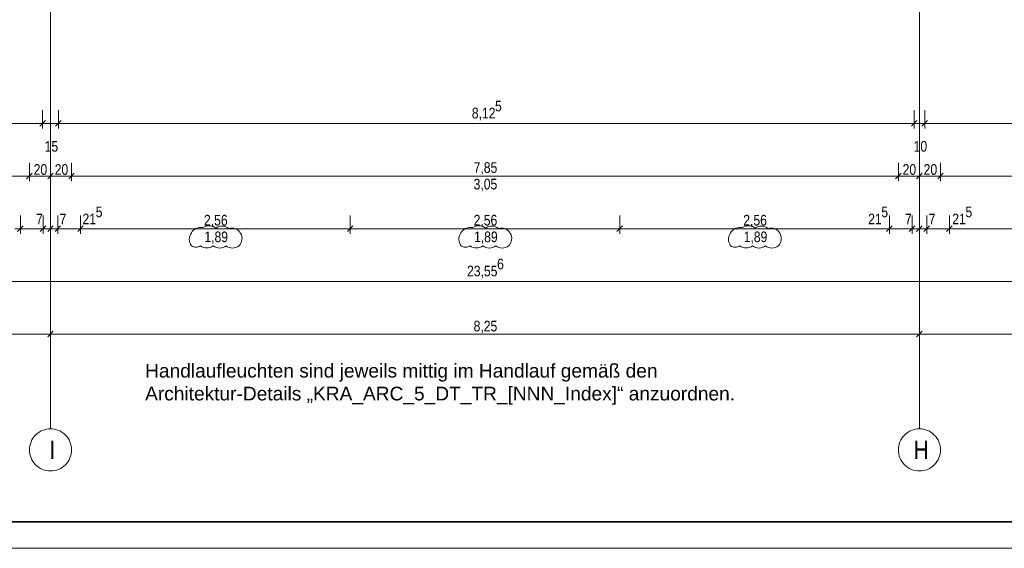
# Model space of a CAD drawing. Extents: x -620 to 300, y 62 to 1112.
# Tile 59 of 200: x -297 to -110, y 62 to 163. Entities that reach past the tile are written whole.
import ezdxf
from ezdxf.lldxf.tags import DXFTag

# ---------------------------------------------------------------- set-up
doc = ezdxf.new("R2010")
doc.units = 0
doc.layers.get('0').update_dxf_attribs({"lineweight": 13})
for name, color, linetype, lineweight, true_color in [('00_E_ST_Handlaufleuchte_Bem', 7, 'Continuous', 5, 0x7d7d00), ('70 -76 Bemaßung- 2 Allgemein', 9, 'Continuous', 5, 0x808080), ('70 -77 Revision- 2 Wolken', 7, 'Continuous', 18, 0x944cff)]:
    doc.layers.add(name, color=color, linetype=linetype, lineweight=lineweight, true_color=true_color)
for name, color, linetype, lineweight in [('70 -71 Achsen- 1 Gebäudeachsen', 7, 'STRICHPUNKT2-A06CPVM0L0', 18), ('iwb_Plankopf Rahmen', 7, 'Continuous', 35), ('Keine-A06CPVLYL0', 7, 'Continuous', 9)]:
    doc.layers.add(name, color=color, linetype=linetype, lineweight=lineweight)
doc.styles.get("Standard").update_dxf_attribs({"font": 'ARIALN.TTF'})
tags = doc.linetypes.add('STRICHPUNKT2-A06CPVM0L0', pattern=[12.7, 6.35, -3.175, 0, -3.175]).pattern_tags.tags
tags[10:11] = [DXFTag(74, 4), DXFTag(75, 0), DXFTag(340, '0'), DXFTag(46, 0.0), DXFTag(50, 0.0), DXFTag(44, 0.0), DXFTag(45, 0.0)]
tags[8:9] = [DXFTag(74, 4), DXFTag(75, 0), DXFTag(340, '0'), DXFTag(46, 0.0), DXFTag(50, 0.0), DXFTag(44, 0.0), DXFTag(45, 0.0)]
tags[6:7] = [DXFTag(74, 4), DXFTag(75, 0), DXFTag(340, '0'), DXFTag(46, 0.0), DXFTag(50, 0.0), DXFTag(44, 0.0), DXFTag(45, 0.0)]
tags[4:5] = [DXFTag(74, 4), DXFTag(75, 0), DXFTag(340, '0'), DXFTag(46, 0.0), DXFTag(50, 0.0), DXFTag(44, 0.0), DXFTag(45, 0.0)]

# ---------------------------------------------------------------- blocks, each defined once
blk = doc.blocks.new('Referenz-A06CPVM1L0')
at = {"layer": '70 -71 Achsen- 1 Gebäudeachsen', "color": 0, "linetype": 'STRICHPUNKT2-A06CPVM0L0', "ltscale": 0.18}
for p, q in [((-291.18, 1084.55), (-291.18, 85.11)), ((-126.18, 1084.55), (-126.18, 85.11))]:
    blk.add_line(p, q, dxfattribs=at)
at = {"layer": '70 -76 Bemaßung- 2 Allgemein', "color": 0, "linetype": 'Continuous', "ltscale": 0.13}
for p, q in [((-292.68, 145.61), (-292.68, 142.11)), ((-292.68, 145.61), (-292.68, 142.11)), ((-292.68, 145.61), (-292.68, 142.11)), ((-292.68, 145.61), (-292.68, 142.11)), ((-289.68, 145.61), (-289.68, 142.11)), ((-289.68, 145.61), (-289.68, 142.11)), ((-289.68, 145.61), (-289.68, 142.11)), ((-289.68, 145.61), (-289.68, 142.11)), ((-127.18, 145.61), (-127.18, 142.11)), ((-127.18, 145.61), (-127.18, 142.11)), ((-127.18, 145.61), (-127.18, 142.11)), ((-127.18, 145.61), (-127.18, 142.11)), ((-125.18, 145.61), (-125.18, 142.11)), ((-125.18, 145.61), (-125.18, 142.11)), ((-125.18, 145.61), (-125.18, 142.11)), ((-125.18, 145.61), (-125.18, 142.11)), ((-293.74, 143.11), (-443.18, 143.11)), ((-293.74, 143.11), (-443.18, 143.11)), ((-293.74, 143.11), (-294.8, 143.11)), ((-293.74, 143.11), (-294.8, 143.11)), ((-291.68, 143.11), (-293.74, 143.11)), ((-291.68, 143.11), (-293.74, 143.11)), ((-291.68, 143.11), (-293.74, 143.11)), ((-291.68, 143.11), (-293.74, 143.11)), ((-289.68, 143.11), (-292.68, 143.11)), ((-289.68, 143.11), (-292.68, 143.11)), ((-290.68, 143.11), (-288.62, 143.11)), ((-290.68, 143.11), (-288.62, 143.11)), ((-290.68, 143.11), (-288.62, 143.11)), ((-290.68, 143.11), (-288.62, 143.11)), ((-288.62, 143.11), (-287.56, 143.11)), ((-128.24, 143.11), (-288.62, 143.11)), ((-288.62, 143.11), (-287.56, 143.11)), ((-128.24, 143.11), (-288.62, 143.11)), ((-128.24, 143.11), (-129.3, 143.11)), ((-128.24, 143.11), (-129.3, 143.11)), ((-126.18, 143.11), (-128.24, 143.11)), ((-126.18, 143.11), (-128.24, 143.11)), ((-126.18, 143.11), (-128.24, 143.11)), ((-126.18, 143.11), (-128.24, 143.11)), ((-125.18, 143.11), (-127.18, 143.11)), ((-125.18, 143.11), (-127.18, 143.11)), ((-126.18, 143.11), (-124.12, 143.11)), ((-126.18, 143.11), (-124.12, 143.11)), ((-126.18, 143.11), (-124.12, 143.11)), ((-126.18, 143.11), (-124.12, 143.11)), ((-124.12, 143.11), (-123.06, 143.11)), ((25.82, 143.11), (-124.12, 143.11)), ((-124.12, 143.11), (-123.06, 143.11)), ((25.82, 143.11), (-124.12, 143.11)), ((-295.18, 135.61), (-295.18, 132.11)), ((-295.18, 135.61), (-295.18, 132.11)), ((-291.18, 135.61), (-291.18, 132.11)), ((-291.18, 135.61), (-291.18, 132.11)), ((-287.18, 135.61), (-287.18, 132.11)), ((-287.18, 135.61), (-287.18, 132.11)), ((-130.18, 135.61), (-130.18, 132.11)), ((-130.18, 135.61), (-130.18, 132.11)), ((-126.18, 135.61), (-126.18, 132.11)), ((-126.18, 135.61), (-126.18, 132.11)), ((-122.18, 135.61), (-122.18, 132.11)), ((-122.18, 135.61), (-122.18, 132.11)), ((-296.24, 133.11), (-451.12, 133.11)), ((-294.18, 133.11), (-296.24, 133.11)), ((-296.18, 133.11), (-294.12, 133.11)), ((-292.24, 133.11), (-294.12, 133.11)), ((-290.18, 133.11), (-292.24, 133.11)), ((-292.18, 133.11), (-290.12, 133.11)), ((-288.24, 133.11), (-290.12, 133.11)), ((-286.18, 133.11), (-288.24, 133.11)), ((-288.18, 133.11), (-286.12, 133.11)), ((-131.24, 133.11), (-286.12, 133.11)), ((-129.18, 133.11), (-131.24, 133.11)), ((-131.18, 133.11), (-129.12, 133.11)), ((-127.24, 133.11), (-129.12, 133.11)), ((-125.18, 133.11), (-127.24, 133.11)), ((-127.18, 133.11), (-125.12, 133.11)), ((-123.24, 133.11), (-125.12, 133.11)), ((-121.18, 133.11), (-123.24, 133.11)), ((-123.18, 133.11), (-121.12, 133.11)), ((33.76, 133.11), (-121.12, 133.11)), ((-296.88, 125.61), (-296.88, 122.11)), ((-296.88, 125.61), (-296.88, 122.11)), ((-292.58, 125.61), (-292.58, 122.11)), ((-292.58, 125.61), (-292.58, 122.11)), ((-291.18, 125.61), (-291.18, 122.11)), ((-291.18, 125.61), (-291.18, 122.11)), ((-289.78, 125.61), (-289.78, 122.11)), ((-289.78, 125.61), (-289.78, 122.11)), ((-285.48, 125.61), (-285.48, 122.11)), ((-285.48, 125.61), (-285.48, 122.11)), ((-234.28, 125.61), (-234.28, 122.11)), ((-234.28, 125.61), (-234.28, 122.11)), ((-183.08, 125.61), (-183.08, 122.11)), ((-183.08, 125.61), (-183.08, 122.11)), ((-131.88, 125.61), (-131.88, 122.11)), ((-131.88, 125.61), (-131.88, 122.11)), ((-127.58, 125.61), (-127.58, 122.11)), ((-127.58, 125.61), (-127.58, 122.11)), ((-126.18, 125.61), (-126.18, 122.11)), ((-126.18, 125.61), (-126.18, 122.11)), ((-124.78, 125.61), (-124.78, 122.11)), ((-124.78, 125.61), (-124.78, 122.11)), ((-120.48, 125.61), (-120.48, 122.11)), ((-120.48, 125.61), (-120.48, 122.11)), ((-295.88, 123.11), (-297.94, 123.11)), ((-295.88, 123.11), (-297.94, 123.11)), ((-292.58, 123.11), (-296.88, 123.11)), ((-293.64, 123.11), (-294.7, 123.11)), ((-291.58, 123.11), (-293.64, 123.11)), ((-293.58, 123.11), (-291.52, 123.11)), ((-292.24, 123.11), (-293.3, 123.11)), ((-291.18, 123.11), (-292.58, 123.11)), ((-290.18, 123.11), (-292.24, 123.11)), ((-292.18, 123.11), (-290.12, 123.11)), ((-290.84, 123.11), (-291.9, 123.11)), ((-291.52, 123.11), (-290.46, 123.11)), ((-289.78, 123.11), (-291.18, 123.11)), ((-288.78, 123.11), (-290.84, 123.11)), ((-290.78, 123.11), (-288.72, 123.11)), ((-290.12, 123.11), (-289.06, 123.11)), ((-285.48, 123.11), (-289.78, 123.11)), ((-288.72, 123.11), (-287.66, 123.11)), ((-286.48, 123.11), (-284.42, 123.11)), ((-286.48, 123.11), (-284.42, 123.11)), ((-284.42, 123.11), (-283.36, 123.11)), ((-235.34, 123.11), (-284.42, 123.11)), ((-233.28, 123.11), (-235.34, 123.11)), ((-235.28, 123.11), (-233.22, 123.11)), ((-184.14, 123.11), (-233.22, 123.11)), ((-182.08, 123.11), (-184.14, 123.11)), ((-184.08, 123.11), (-182.02, 123.11)), ((-132.94, 123.11), (-182.02, 123.11)), ((-132.94, 123.11), (-134, 123.11)), ((-130.88, 123.11), (-132.94, 123.11)), ((-130.88, 123.11), (-132.94, 123.11)), ((-127.58, 123.11), (-131.88, 123.11)), ((-128.64, 123.11), (-129.7, 123.11)), ((-126.58, 123.11), (-128.64, 123.11)), ((-128.58, 123.11), (-126.52, 123.11)), ((-127.24, 123.11), (-128.3, 123.11)), ((-126.18, 123.11), (-127.58, 123.11)), ((-125.18, 123.11), (-127.24, 123.11)), ((-127.18, 123.11), (-125.12, 123.11)), ((-125.84, 123.11), (-126.9, 123.11)), ((-126.52, 123.11), (-125.46, 123.11)), ((-124.78, 123.11), (-126.18, 123.11)), ((-123.78, 123.11), (-125.84, 123.11)), ((-125.78, 123.11), (-123.72, 123.11)), ((-125.12, 123.11), (-124.06, 123.11)), ((-120.48, 123.11), (-124.78, 123.11)), ((-123.72, 123.11), (-122.66, 123.11)), ((-121.48, 123.11), (-119.42, 123.11)), ((-121.48, 123.11), (-119.42, 123.11)), ((-119.42, 123.11), (-118.36, 123.11)), ((-70.34, 123.11), (-119.42, 123.11)), ((25.82, 113.11), (-443.18, 113.11)), ((-291.18, 105.11), (-291.18, 102.11)), ((-291.18, 105.11), (-291.18, 102.11)), ((-126.18, 105.11), (-126.18, 102.11)), ((-126.18, 105.11), (-126.18, 102.11)), ((-292.24, 103.11), (-455.12, 103.11)), ((-290.68, 103.11), (-292.24, 103.11)), ((-290.65, 103.64), (-291.71, 102.58)), ((-291.71, 102.58), (-290.65, 103.64)), ((-291.68, 103.11), (-290.12, 103.11)), ((-127.24, 103.11), (-290.12, 103.11)), ((-125.68, 103.11), (-127.24, 103.11)), ((-125.65, 103.64), (-126.71, 102.58)), ((-126.71, 102.58), (-125.65, 103.64)), ((-126.68, 103.11), (-125.12, 103.11)), ((37.76, 103.11), (-125.12, 103.11))]:
    blk.add_line(p, q, dxfattribs=at)
at = {"layer": '70 -76 Bemaßung- 2 Allgemein', "color": 0, "linetype": 'Continuous', "lineweight": 20, "ltscale": 0.2}
for p, q in [((-292.15, 143.64), (-293.21, 142.58)), ((-292.15, 143.64), (-293.21, 142.58)), ((-292.15, 143.64), (-293.21, 142.58)), ((-292.15, 143.64), (-293.21, 142.58)), ((-290.21, 142.58), (-289.15, 143.64)), ((-290.21, 142.58), (-289.15, 143.64)), ((-290.21, 142.58), (-289.15, 143.64)), ((-290.21, 142.58), (-289.15, 143.64)), ((-126.65, 143.64), (-127.71, 142.58)), ((-126.65, 143.64), (-127.71, 142.58)), ((-126.65, 143.64), (-127.71, 142.58)), ((-126.65, 143.64), (-127.71, 142.58)), ((-125.71, 142.58), (-124.65, 143.64)), ((-125.71, 142.58), (-124.65, 143.64)), ((-125.71, 142.58), (-124.65, 143.64)), ((-125.71, 142.58), (-124.65, 143.64)), ((-294.65, 133.64), (-295.71, 132.58)), ((-295.71, 132.58), (-294.65, 133.64)), ((-290.65, 133.64), (-291.71, 132.58)), ((-291.71, 132.58), (-290.65, 133.64)), ((-286.65, 133.64), (-287.71, 132.58)), ((-287.71, 132.58), (-286.65, 133.64)), ((-129.65, 133.64), (-130.71, 132.58)), ((-130.71, 132.58), (-129.65, 133.64)), ((-125.65, 133.64), (-126.71, 132.58)), ((-126.71, 132.58), (-125.65, 133.64)), ((-121.65, 133.64), (-122.71, 132.58)), ((-122.71, 132.58), (-121.65, 133.64)), ((-296.35, 123.64), (-297.41, 122.58)), ((-296.35, 123.64), (-297.41, 122.58)), ((-293.11, 122.58), (-292.05, 123.64)), ((-292.05, 123.64), (-293.11, 122.58)), ((-291.71, 122.58), (-290.65, 123.64)), ((-290.65, 123.64), (-291.71, 122.58)), ((-290.31, 122.58), (-289.25, 123.64)), ((-289.25, 123.64), (-290.31, 122.58)), ((-286.01, 122.58), (-284.95, 123.64)), ((-286.01, 122.58), (-284.95, 123.64)), ((-233.75, 123.64), (-234.81, 122.58)), ((-234.81, 122.58), (-233.75, 123.64)), ((-182.55, 123.64), (-183.61, 122.58)), ((-183.61, 122.58), (-182.55, 123.64)), ((-131.35, 123.64), (-132.41, 122.58)), ((-131.35, 123.64), (-132.41, 122.58)), ((-128.11, 122.58), (-127.05, 123.64)), ((-127.05, 123.64), (-128.11, 122.58)), ((-126.71, 122.58), (-125.65, 123.64)), ((-125.65, 123.64), (-126.71, 122.58)), ((-125.31, 122.58), (-124.25, 123.64)), ((-124.25, 123.64), (-125.31, 122.58)), ((-121.01, 122.58), (-119.95, 123.64)), ((-121.01, 122.58), (-119.95, 123.64))]:
    blk.add_line(p, q, dxfattribs=at)
at = {"layer": '70 -77 Revision- 2 Wolken', "color": 0, "linetype": 'Continuous', "ltscale": 0.18}
for centre, major_axis in [((-262.65, 121.33), (0.44, 1.98)), ((-261.03, 121.65), (0.06, 2.03)), ((-261.03, 121.65), (1.27, 1.59)), ((-258.6, 121.58), (0.06, 2.03)), ((-258.6, 121.58), (1.27, 1.59)), ((-211.45, 121.33), (0.44, 1.98)), ((-209.83, 121.65), (0.06, 2.03)), ((-209.83, 121.65), (1.27, 1.59)), ((-207.4, 121.58), (0.06, 2.03)), ((-207.4, 121.58), (1.27, 1.59)), ((-160.25, 121.33), (0.44, 1.98)), ((-158.63, 121.65), (0.06, 2.03)), ((-158.63, 121.65), (1.27, 1.59)), ((-156.2, 121.58), (0.06, 2.03)), ((-156.2, 121.58), (1.27, 1.59)), ((-262.8, 121.09), (-1.63, 1.22)), ((-262.65, 121.33), (-0.84, 1.85)), ((-256.81, 121.21), (0.77, 1.88)), ((-256.81, 121.21), (1.74, 1.05)), ((-256.84, 121.25), (2.02, -0.26)), ((-211.6, 121.09), (-1.63, 1.22)), ((-211.45, 121.33), (-0.84, 1.85)), ((-205.61, 121.21), (0.77, 1.88)), ((-205.61, 121.21), (1.74, 1.05)), ((-205.64, 121.25), (2.02, -0.26)), ((-160.4, 121.09), (-1.63, 1.22)), ((-160.25, 121.33), (-0.84, 1.85)), ((-154.41, 121.21), (0.77, 1.88)), ((-154.41, 121.21), (1.74, 1.05)), ((-154.44, 121.25), (2.02, -0.26)), ((-262.8, 121.09), (-2.03, 0)), ((-263.56, 121.02), (-0.87, -1.15)), ((-263.56, 121.02), (-0.01, -1.44)), ((-261.47, 121.48), (-1.23, -1.62)), ((-261.47, 121.48), (-0.01, -2.03)), ((-259.03, 121.47), (-1.23, -1.62)), ((-259.03, 121.47), (-0.01, -2.03)), ((-256.59, 121.46), (-1.23, -1.62)), ((-256.59, 121.46), (-0.01, -2.03)), ((-256.84, 121.25), (1.46, -1.42)), ((-211.6, 121.09), (-2.03, 0)), ((-212.36, 121.02), (-0.87, -1.15)), ((-212.36, 121.02), (-0.01, -1.44)), ((-210.27, 121.48), (-1.23, -1.62)), ((-210.27, 121.48), (-0.01, -2.03)), ((-207.83, 121.47), (-1.23, -1.62)), ((-207.83, 121.47), (-0.01, -2.03)), ((-205.39, 121.46), (-1.23, -1.62)), ((-205.39, 121.46), (-0.01, -2.03)), ((-205.64, 121.25), (1.46, -1.42)), ((-160.4, 121.09), (-2.03, 0)), ((-161.16, 121.02), (-0.87, -1.15)), ((-161.16, 121.02), (-0.01, -1.44)), ((-159.07, 121.48), (-1.23, -1.62)), ((-159.07, 121.48), (-0.01, -2.03)), ((-156.63, 121.47), (-1.23, -1.62)), ((-156.63, 121.47), (-0.01, -2.03)), ((-154.19, 121.46), (-1.23, -1.62)), ((-154.19, 121.46), (-0.01, -2.03)), ((-154.44, 121.25), (1.46, -1.42))]:
    blk.add_ellipse(centre, major_axis=major_axis, ratio=1, start_param=0, end_param=0.643501, dxfattribs=at)
at = {"layer": 'Keine-A06CPVLYL0', "color": 0, "linetype": 'Continuous', "ltscale": 0.13}
for p, q in [((-294, 83.94), (-293.71, 84.21)), ((-293.71, 84.21), (-293.4, 84.44)), ((-293.4, 84.44), (-293.06, 84.64)), ((-293.06, 84.64), (-292.71, 84.81)), ((-292.71, 84.81), (-292.34, 84.94)), ((-292.34, 84.94), (-291.96, 85.04)), ((-291.96, 85.04), (-291.57, 85.09)), ((-291.57, 85.09), (-291.18, 85.11)), ((-291.18, 85.11), (-290.78, 85.09)), ((-290.78, 85.09), (-290.4, 85.04)), ((-290.4, 85.04), (-290.02, 84.94)), ((-290.02, 84.94), (-289.65, 84.81)), ((-289.65, 84.81), (-289.29, 84.64)), ((-289.29, 84.64), (-288.95, 84.44)), ((-288.95, 84.44), (-288.64, 84.21)), ((-288.64, 84.21), (-288.35, 83.94)), ((-129, 83.94), (-128.71, 84.21)), ((-128.71, 84.21), (-128.4, 84.44)), ((-128.4, 84.44), (-128.06, 84.64)), ((-128.06, 84.64), (-127.71, 84.81)), ((-127.71, 84.81), (-127.34, 84.94)), ((-127.34, 84.94), (-126.96, 85.04)), ((-126.96, 85.04), (-126.57, 85.09)), ((-126.57, 85.09), (-126.18, 85.11)), ((-126.18, 85.11), (-125.78, 85.09)), ((-125.78, 85.09), (-125.4, 85.04)), ((-125.4, 85.04), (-125.02, 84.94)), ((-125.02, 84.94), (-124.65, 84.81)), ((-124.65, 84.81), (-124.29, 84.64)), ((-124.29, 84.64), (-123.95, 84.44)), ((-123.95, 84.44), (-123.64, 84.21)), ((-123.64, 84.21), (-123.35, 83.94)), ((-295.1, 81.89), (-295, 82.27)), ((-295, 82.27), (-294.87, 82.64)), ((-294.87, 82.64), (-294.7, 83)), ((-294.7, 83), (-294.5, 83.34)), ((-294.5, 83.34), (-294.27, 83.65)), ((-294.27, 83.65), (-294, 83.94)), ((-288.35, 83.94), (-288.08, 83.65)), ((-288.08, 83.65), (-287.85, 83.34)), ((-287.85, 83.34), (-287.65, 83)), ((-287.65, 83), (-287.48, 82.64)), ((-287.48, 82.64), (-287.35, 82.27)), ((-287.35, 82.27), (-287.25, 81.89)), ((-130.1, 81.89), (-130, 82.27)), ((-130, 82.27), (-129.87, 82.64)), ((-129.87, 82.64), (-129.7, 83)), ((-129.7, 83), (-129.5, 83.34)), ((-129.5, 83.34), (-129.27, 83.65)), ((-129.27, 83.65), (-129, 83.94)), ((-123.35, 83.94), (-123.08, 83.65)), ((-123.08, 83.65), (-122.85, 83.34)), ((-122.85, 83.34), (-122.65, 83)), ((-122.65, 83), (-122.48, 82.64)), ((-122.48, 82.64), (-122.35, 82.27)), ((-122.35, 82.27), (-122.25, 81.89)), ((-295.18, 81.11), (-295.16, 81.51)), ((-295.16, 80.72), (-295.18, 81.11)), ((-295.16, 81.51), (-295.1, 81.89)), ((-295.1, 80.33), (-295.16, 80.72)), ((-287.25, 81.89), (-287.2, 81.51)), ((-287.2, 80.72), (-287.25, 80.33)), ((-287.2, 81.51), (-287.18, 81.11)), ((-287.18, 81.11), (-287.2, 80.72)), ((-130.18, 81.11), (-130.16, 81.51)), ((-130.16, 80.72), (-130.18, 81.11)), ((-130.16, 81.51), (-130.1, 81.89)), ((-130.1, 80.33), (-130.16, 80.72)), ((-122.25, 81.89), (-122.2, 81.51)), ((-122.2, 80.72), (-122.25, 80.33)), ((-122.2, 81.51), (-122.18, 81.11)), ((-122.18, 81.11), (-122.2, 80.72)), ((-295, 79.95), (-295.1, 80.33)), ((-294.87, 79.58), (-295, 79.95)), ((-294.7, 79.23), (-294.87, 79.58)), ((-294.5, 78.89), (-294.7, 79.23)), ((-294.27, 78.58), (-294.5, 78.89)), ((-294, 78.29), (-294.27, 78.58)), ((-288.08, 78.58), (-288.35, 78.29)), ((-287.85, 78.89), (-288.08, 78.58)), ((-287.65, 79.23), (-287.85, 78.89)), ((-287.48, 79.58), (-287.65, 79.23)), ((-287.35, 79.95), (-287.48, 79.58)), ((-287.25, 80.33), (-287.35, 79.95)), ((-130, 79.95), (-130.1, 80.33)), ((-129.87, 79.58), (-130, 79.95)), ((-129.7, 79.23), (-129.87, 79.58)), ((-129.5, 78.89), (-129.7, 79.23)), ((-129.27, 78.58), (-129.5, 78.89)), ((-129, 78.29), (-129.27, 78.58)), ((-123.08, 78.58), (-123.35, 78.29)), ((-122.85, 78.89), (-123.08, 78.58)), ((-122.65, 79.23), (-122.85, 78.89)), ((-122.48, 79.58), (-122.65, 79.23)), ((-122.35, 79.95), (-122.48, 79.58)), ((-122.25, 80.33), (-122.35, 79.95)), ((-293.71, 78.02), (-294, 78.29)), ((-293.4, 77.79), (-293.71, 78.02)), ((-293.06, 77.59), (-293.4, 77.79)), ((-292.71, 77.42), (-293.06, 77.59)), ((-292.34, 77.29), (-292.71, 77.42)), ((-291.96, 77.19), (-292.34, 77.29)), ((-291.57, 77.13), (-291.96, 77.19)), ((-291.18, 77.11), (-291.57, 77.13)), ((-290.78, 77.13), (-291.18, 77.11)), ((-290.4, 77.19), (-290.78, 77.13)), ((-290.02, 77.29), (-290.4, 77.19)), ((-289.65, 77.42), (-290.02, 77.29)), ((-289.29, 77.59), (-289.65, 77.42)), ((-288.95, 77.79), (-289.29, 77.59)), ((-288.64, 78.02), (-288.95, 77.79)), ((-288.35, 78.29), (-288.64, 78.02)), ((-128.71, 78.02), (-129, 78.29)), ((-128.4, 77.79), (-128.71, 78.02)), ((-128.06, 77.59), (-128.4, 77.79)), ((-127.71, 77.42), (-128.06, 77.59)), ((-127.34, 77.29), (-127.71, 77.42)), ((-126.96, 77.19), (-127.34, 77.29)), ((-126.57, 77.13), (-126.96, 77.19)), ((-126.18, 77.11), (-126.57, 77.13)), ((-125.78, 77.13), (-126.18, 77.11)), ((-125.4, 77.19), (-125.78, 77.13)), ((-125.02, 77.29), (-125.4, 77.19)), ((-124.65, 77.42), (-125.02, 77.29)), ((-124.29, 77.59), (-124.65, 77.42)), ((-123.95, 77.79), (-124.29, 77.59)), ((-123.64, 78.02), (-123.95, 77.79)), ((-123.35, 78.29), (-123.64, 78.02))]:
    blk.add_line(p, q, dxfattribs=at)
at = {"layer": '70 -76 Bemaßung- 2 Allgemein', "color": 0, "linetype": 'Continuous', "ltscale": 0.13, "char_height": 2.0138, "attachment_point": 1}
for s, insert in [('{\\fArial Narrow;8,12}', (-211.17, 146.06)), ('{\\fArial Narrow;8,12}', (-211.17, 146.06)), ('{\\fArial Narrow;5}', (-206.77, 147.41)), ('{\\fArial Narrow;5}', (-206.77, 147.41)), ('{\\fArial Narrow;15}', (-292.29, 139.75)), ('{\\fArial Narrow;15}', (-292.29, 139.75)), ('{\\fArial Narrow;10}', (-127.28, 139.75)), ('{\\fArial Narrow;10}', (-127.28, 139.75)), ('{\\fArial Narrow;20}', (-294.37, 135.36)), ('{\\fArial Narrow;20}', (-290.37, 135.36)), ('{\\fArial Narrow;7,85}', (-210.82, 135.73)), ('{\\fArial Narrow;20}', (-129.37, 135.36)), ('{\\fArial Narrow;20}', (-125.37, 135.36)), ('{\\fArial Narrow;3,05}', (-210.83, 132.58)), ('{\\fArial Narrow;5}', (-282.59, 127.3)), ('{\\fArial Narrow;5}', (-133.41, 127.3)), ('{\\fArial Narrow;5}', (-117.44, 127.3)), ('{\\fArial Narrow;7}', (-293.92, 125.94)), ('{\\fArial Narrow;7}', (-289.46, 125.94)), ('{\\fArial Narrow;21}', (-285.09, 125.96)), ('{\\fArial Narrow;2,56}', (-262.03, 125.73)), ('{\\fArial Narrow;2,56}', (-210.83, 125.73)), ('{\\fArial Narrow;2,56}', (-159.63, 125.73)), ('{\\fArial Narrow;21}', (-135.91, 125.96)), ('{\\fArial Narrow;7}', (-128.92, 125.94)), ('{\\fArial Narrow;7}', (-124.42, 125.94)), ('{\\fArial Narrow;21}', (-119.94, 125.96)), ('{\\fArial Narrow;1,89}', (-261.95, 122.57)), ('{\\fArial Narrow;1,89}', (-210.75, 122.57)), ('{\\fArial Narrow;1,89}', (-159.55, 122.57)), ('{\\fArial Narrow;23,55}', (-212.08, 116.08)), ('{\\fArial Narrow;6}', (-206.37, 117.42)), ('{\\fArial Narrow;8,25}', (-210.83, 105.63))]:
    blk.add_mtext(s, dxfattribs=dict(at, insert=insert))
at = {"layer": 'Keine-A06CPVLYL0', "color": 0, "linetype": 'Continuous', "ltscale": 0.13, "char_height": 3.5241, "attachment_point": 1}
for s, insert in [('{\\fArial Narrow;I}', (-291.37, 82.88)), ('{\\fArial Narrow;H}', (-127.31, 82.88))]:
    blk.add_mtext(s, dxfattribs=dict(at, insert=insert))

msp = doc.modelspace()

# ---------------------------------------------------------------- linework, layer by layer
at = {"layer": 'iwb_Plankopf Rahmen', "color": 8, "lineweight": 13, "ltscale": 0.13, "true_color": 0x808080}
msp.add_lwpolyline([(300.35, 62.43), (-619.65, 62.43), (-619.65, 1112.43), (300.35, 1112.43), (300.35, 62.43)], close=True, dxfattribs=at)
at = {"layer": 'iwb_Plankopf Rahmen', "ltscale": 0.35}
msp.add_lwpolyline([(-599.65, 67.43), (-599.65, 1107.43), (295.35, 1107.43), (295.35, 67.43), (-599.65, 67.43)], close=True, dxfattribs=at)

# ---------------------------------------------------------------- block references
at = {"color": 8, "lineweight": 13, "ltscale": 0.13, "true_color": 0x808080}
msp.add_blockref('Referenz-A06CPVM1L0', (0, 0), dxfattribs=at)

# ---------------------------------------------------------------- texts
at = {"layer": '00_E_ST_Handlaufleuchte_Bem', "ltscale": 0.13, "char_height": 2.6, "attachment_point": 1}
for s, insert in [('{\\fArial;Handlaufleuchten sind jeweils mittig im Handlauf gemäß den }', (-273.21, 97.45)), ('{\\fArial;Architektur-Details „KRA_ARC_5_DT_TR_[NNN_Index]“ anzuordnen.}', (-273.21, 93.11))]:
    msp.add_mtext(s, dxfattribs=dict(at, insert=insert))

doc.saveas('drawing.dxf')
